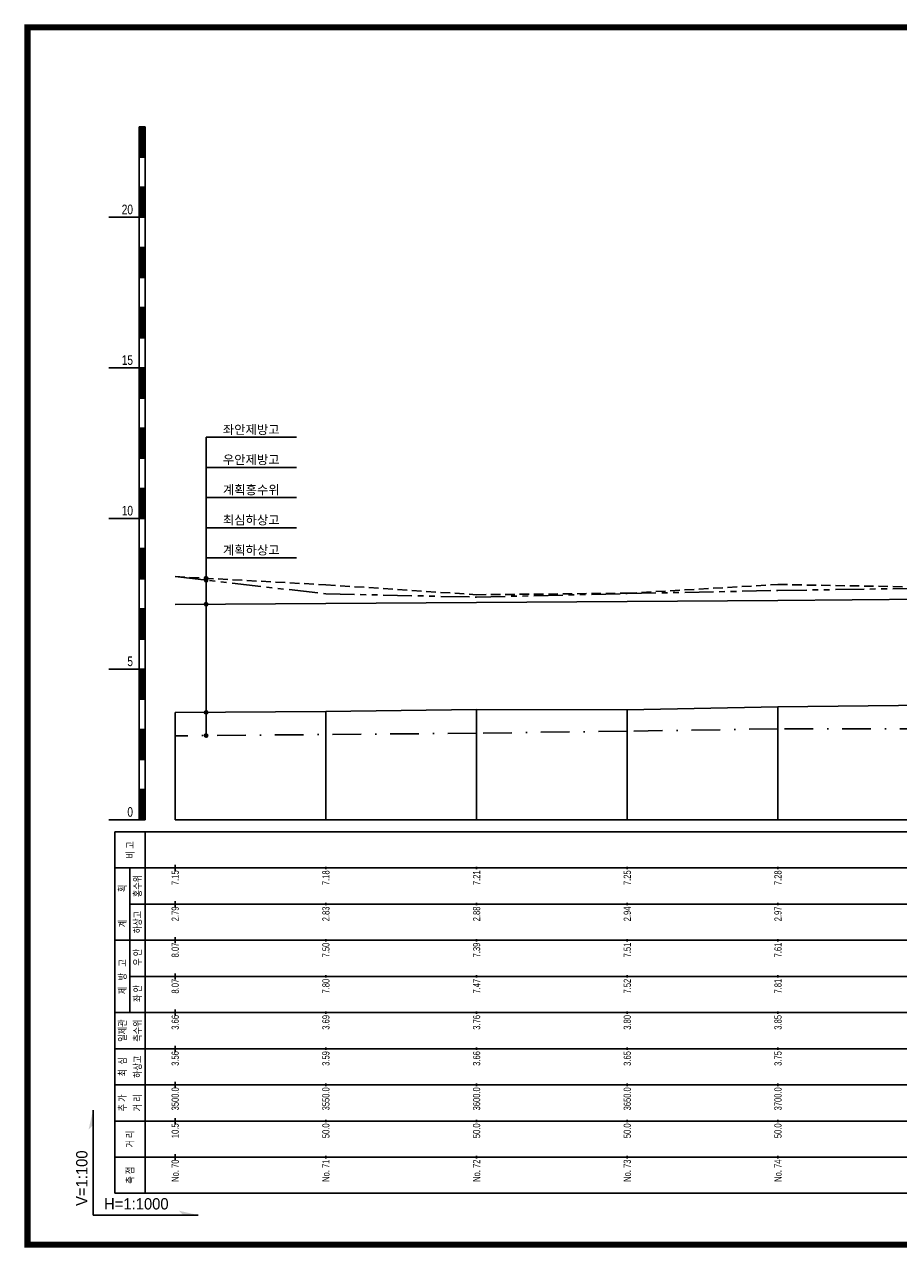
# Model space of a CAD drawing. Header units: metres. Extents: x -2 to 1691, y -14 to 5352.
# Tile 15 of 23: x 40 to 330, y 3375 to 3781. Entities that reach past the tile are written whole.
import ezdxf
from ezdxf.enums import TextEntityAlignment as Align

# ---------------------------------------------------------------- set-up
doc = ezdxf.new("R2010")
doc.units = ezdxf.units.M
doc.header["$LTSCALE"] = 5
for name, pattern in [('CENTER', [50.8, 31.75, -6.35, 6.35, -6.35]), ('DASHDOT2', [12.7, 6.35, -3.175, 0, -3.175]), ('DASHED', [19.05, 12.7, -6.35]), ('PHANTOMX2', [127, 63.5, -12.7, 12.7, -12.7, 12.7, -12.7])]:
    doc.linetypes.add(name, pattern=pattern)
for name, color, linetype in [('BOX', 6, 'CONTINUOUS'), ('DT1', 3, 'CONTINUOUS'), ('FORM', 7, 'CONTINUOUS'), ('LT1', 4, 'CONTINUOUS'), ('ST1', 7, 'CONTINUOUS'), ('계획하상', 6, 'CONTINUOUS'), ('계획홍수위', 6, 'CONTINUOUS'), ('우안제방고', 3, 'CONTINUOUS'), ('좌안제방고', 2, 'CONTINUOUS')]:
    doc.layers.add(name, color=color, linetype=linetype)
doc.styles.get("Standard").update_dxf_attribs({"font": 'Gulim.ttf', "width": 0.8})
doc.styles.add('굴림', font='Gulim.ttf')

msp = doc.modelspace()

# ---------------------------------------------------------------- hatches: boundary and pattern name
at = {"layer": 'LT1', "linetype": 'Continuous'}
h = msp.add_hatch(color=2, dxfattribs=at)
edge = h.paths.add_edge_path()
edge.add_arc((100.24, 3597.15), 0.549, 0, 360)
h = msp.add_hatch(color=2, dxfattribs=at)
edge = h.paths.add_edge_path()
edge.add_arc((100.24, 3596.53), 0.549, 0, 360)
h = msp.add_hatch(color=2, dxfattribs=at)
edge = h.paths.add_edge_path()
edge.add_arc((100.24, 3588.56), 0.549, 0, 360)
h = msp.add_hatch(color=2, dxfattribs=at)
edge = h.paths.add_edge_path()
edge.add_arc((100.24, 3552.66), 0.549, 0, 360)
h = msp.add_hatch(color=2, dxfattribs=at)
edge = h.paths.add_edge_path()
edge.add_arc((100.24, 3544.95), 0.549, 0, 360)

# ---------------------------------------------------------------- linework, layer by layer
at = {"layer": 'BOX', "color": 6, "linetype": 'Continuous', "const_width": 2}
msp.add_lwpolyline([(41, 3376), (619, 3376), (619, 3780), (41, 3780)], close=True, dxfattribs=at)
at = {"layer": 'FORM', "color": 7}
for q in [(62.76, 3420.64), (97.64, 3385.76)]:
    msp.add_line((62.76, 3385.76), q, dxfattribs=at)
for points in [[(62.76, 3420.64), (61.26, 3414.14), (62.76, 3415.64)], [(97.64, 3385.76), (91.14, 3387.26), (92.64, 3385.76)]]:
    msp.add_solid(points, dxfattribs=at)
at = {"layer": 'LT1', "linetype": 'Continuous'}
for p, q in [((78, 3517), (78, 3747)), ((78, 3747), (80, 3747)), ((78.5, 3746.8), (78.5, 3737.2)), ((79, 3746.8), (79, 3737.2)), ((79.5, 3746.8), (79.5, 3737.2)), ((80, 3517), (80, 3747)), ((78, 3737), (80, 3737)), ((78, 3727), (80, 3727)), ((78.5, 3726.8), (78.5, 3717.2)), ((79, 3726.8), (79, 3717.2)), ((79.5, 3726.8), (79.5, 3717.2)), ((68, 3717), (78, 3717)), ((78, 3717), (80, 3717)), ((78, 3707), (80, 3707)), ((78.5, 3706.8), (78.5, 3697.2)), ((79, 3706.8), (79, 3697.2)), ((79.5, 3706.8), (79.5, 3697.2)), ((78, 3697), (80, 3697)), ((78, 3687), (80, 3687)), ((78.5, 3686.8), (78.5, 3677.2)), ((79, 3686.8), (79, 3677.2)), ((79.5, 3686.8), (79.5, 3677.2)), ((78, 3677), (80, 3677)), ((68, 3667), (78, 3667)), ((78, 3667), (80, 3667)), ((78.5, 3666.8), (78.5, 3657.2)), ((79, 3666.8), (79, 3657.2)), ((79.5, 3666.8), (79.5, 3657.2)), ((78, 3657), (80, 3657)), ((78, 3647), (80, 3647)), ((78.5, 3646.8), (78.5, 3637.2)), ((79, 3646.8), (79, 3637.2)), ((79.5, 3646.8), (79.5, 3637.2)), ((78, 3637), (80, 3637)), ((78, 3627), (80, 3627)), ((78.5, 3626.8), (78.5, 3617.2)), ((79, 3626.8), (79, 3617.2)), ((79.5, 3626.8), (79.5, 3617.2)), ((68, 3617), (78, 3617)), ((78, 3617), (80, 3617)), ((78, 3607), (80, 3607)), ((78.5, 3606.8), (78.5, 3597.2)), ((79, 3606.8), (79, 3597.2)), ((79.5, 3606.8), (79.5, 3597.2)), ((78, 3597), (80, 3597)), ((78, 3587), (80, 3587)), ((78.5, 3586.8), (78.5, 3577.2)), ((79, 3586.8), (79, 3577.2)), ((79.5, 3586.8), (79.5, 3577.2)), ((78, 3577), (80, 3577)), ((68, 3567), (78, 3567)), ((78, 3567), (80, 3567)), ((78.5, 3566.8), (78.5, 3557.2)), ((79, 3566.8), (79, 3557.2)), ((79.5, 3566.8), (79.5, 3557.2)), ((78, 3557), (80, 3557)), ((90, 3517), (90, 3552.6)), ((140, 3517), (140, 3552.9)), ((190, 3517), (190, 3553.6)), ((240, 3517), (240, 3553.5)), ((290, 3517), (290, 3554.5)), ((78, 3547), (80, 3547)), ((78.5, 3546.8), (78.5, 3537.2)), ((79, 3546.8), (79, 3537.2)), ((79.5, 3546.8), (79.5, 3537.2)), ((78, 3537), (80, 3537)), ((78, 3527), (80, 3527)), ((78.5, 3526.8), (78.5, 3517.2)), ((79, 3526.8), (79, 3517.2)), ((79.5, 3526.8), (79.5, 3517.2)), ((68, 3517), (78, 3517)), ((78, 3517), (80, 3517)), ((90, 3517), (590, 3517)), ((90, 3500), (90, 3502)), ((140, 3500.6), (140, 3501.4)), ((190, 3500.6), (190, 3501.4)), ((240, 3500.6), (240, 3501.4)), ((290, 3500.6), (290, 3501.4)), ((90, 3488), (90, 3490)), ((140, 3488.6), (140, 3489.4)), ((190, 3488.6), (190, 3489.4)), ((240, 3488.6), (240, 3489.4)), ((290, 3488.6), (290, 3489.4)), ((90, 3476), (90, 3478)), ((140, 3476.6), (140, 3477.4)), ((190, 3476.6), (190, 3477.4)), ((240, 3476.6), (240, 3477.4)), ((290, 3476.6), (290, 3477.4)), ((90, 3464), (90, 3466)), ((140, 3464.6), (140, 3465.4)), ((190, 3464.6), (190, 3465.4)), ((240, 3464.6), (240, 3465.4)), ((290, 3464.6), (290, 3465.4)), ((90, 3452), (90, 3454)), ((140, 3452.6), (140, 3453.4)), ((190, 3452.6), (190, 3453.4)), ((240, 3452.6), (240, 3453.4)), ((290, 3452.6), (290, 3453.4)), ((90, 3440), (90, 3442)), ((140, 3440.6), (140, 3441.4)), ((190, 3440.6), (190, 3441.4)), ((240, 3440.6), (240, 3441.4)), ((290, 3440.6), (290, 3441.4)), ((90, 3428), (90, 3430)), ((140, 3428.6), (140, 3429.4)), ((190, 3428.6), (190, 3429.4)), ((240, 3428.6), (240, 3429.4)), ((290, 3428.6), (290, 3429.4)), ((90, 3416), (90, 3418)), ((140, 3416.6), (140, 3417.4)), ((190, 3416.6), (190, 3417.4)), ((240, 3416.6), (240, 3417.4)), ((290, 3416.6), (290, 3417.4)), ((90, 3404), (90, 3406)), ((140, 3404.6), (140, 3405.4)), ((190, 3404.6), (190, 3405.4)), ((240, 3404.6), (240, 3405.4)), ((290, 3404.6), (290, 3405.4))]:
    msp.add_line(p, q, dxfattribs=at)
at = {"layer": 'LT1', "color": 2, "linetype": 'Continuous'}
for points in [[(100.24, 3643.95), (130.24, 3643.95)], [(100.24, 3643.95), (100.24, 3544.95)], [(100.24, 3633.95), (130.24, 3633.95)], [(100.24, 3623.95), (130.24, 3623.95)], [(100.24, 3613.95), (130.24, 3613.95)], [(100.24, 3603.95), (130.24, 3603.95)]]:
    msp.add_lwpolyline(points, dxfattribs=at)
at = {"layer": 'LT1', "linetype": 'Continuous'}
msp.add_lwpolyline([(90, 3552.6), (140, 3552.9), (190, 3553.6), (240, 3553.5), (240, 3553.5), (290, 3554.5), (340, 3555), (390, 3555.7), (420, 3555.8), (440, 3557), (490, 3557.5), (490, 3557.5), (540, 3557.5), (590, 3558.3)], dxfattribs=at)
at = {"layer": 'LT1', "color": 2, "linetype": 'Continuous'}
for centre in [(100.24, 3597.15), (100.24, 3596.53), (100.24, 3588.56), (100.24, 3552.66), (100.24, 3544.95)]:
    msp.add_circle(centre, 0.549, dxfattribs=at)
at = {"layer": 'ST1', "linetype": 'Continuous'}
for p, q in [((70, 3393), (70, 3513)), ((70, 3513), (600, 3513)), ((80, 3393), (80, 3513)), ((70, 3501), (600, 3501)), ((75, 3477), (75, 3501)), ((75, 3489), (600, 3489)), ((70, 3477), (600, 3477)), ((75, 3453), (75, 3477)), ((75, 3465), (600, 3465)), ((70, 3453), (600, 3453)), ((70, 3441), (600, 3441)), ((70, 3429), (600, 3429)), ((70, 3417), (600, 3417)), ((70, 3405), (600, 3405)), ((70, 3393), (600, 3393))]:
    msp.add_line(p, q, dxfattribs=at)
at = {"layer": '계획하상', "linetype": 'DASHDOT2', "ltscale": 0.3}
msp.add_lwpolyline([(590, 3550.79), (540, 3550), (490, 3549.1), (440, 3548.3), (420, 3547.8), (390, 3547.6), (340, 3547.2), (290, 3547.2), (240, 3546.4), (190, 3545.75), (90, 3544.86)], dxfattribs=at)
at = {"layer": '계획홍수위', "linetype": 'CENTER'}
msp.add_lwpolyline([(90, 3588.5), (140, 3588.8), (190, 3589.1), (240, 3589.5), (290, 3589.8), (340, 3590.2), (390, 3590.5), (420, 3591.4), (490, 3591.4), (540, 3591.8), (590, 3592.1)], dxfattribs=at)
at = {"layer": '우안제방고', "linetype": 'PHANTOMX2', "ltscale": 0.03}
msp.add_lwpolyline([(90, 3597.7), (140, 3592), (190, 3590.9), (240, 3592.1), (240, 3592.1), (290, 3593.1), (340, 3593.9), (390, 3602.6), (420, 3601.8), (440, 3599.8), (490, 3595.3), (490, 3595.3), (540, 3596.3), (590, 3598.3)], dxfattribs=at)
at = {"layer": '좌안제방고', "linetype": 'DASHED', "ltscale": 0.05}
msp.add_lwpolyline([(90, 3597.7), (140, 3595), (190, 3591.7), (240, 3592.2), (240, 3592.2), (290, 3595.1), (340, 3594.2), (390, 3599.3), (420, 3601.7), (440, 3604.1), (490, 3598), (490, 3598), (540, 3598.6), (590, 3598.6)], dxfattribs=at)

# ---------------------------------------------------------------- texts
at = {"layer": 'DT1', "linetype": 'Continuous', "width": 0.8}
for s, p in [('20', (76, 3718)), ('15', (76, 3668)), ('10', (76, 3618)), ('5', (76, 3568)), ('0', (76, 3518))]:
    msp.add_text(s, height=3.2, dxfattribs=at).set_placement(p, align=Align.RIGHT)
at = {"layer": 'DT1', "linetype": 'Continuous'}
for s, p in [('좌안제방고', (115.24, 3646.53)), ('우안제방고', (115.24, 3636.53)), ('계획홍수위', (115.24, 3626.53)), ('최심하상고', (115.24, 3616.53)), ('계획하상고', (115.24, 3606.53))]:
    msp.add_text(s, height=3, dxfattribs=at).set_placement(p, align=Align.MIDDLE_CENTER)
at = {"layer": 'DT1', "linetype": 'Continuous', "width": 0.8}
for s, p in [('비 고', (75.06, 3507)), ('홍수위', (77.5, 3495)), ('  획', (72.5, 3493.5)), ('하상고', (77.5, 3483)), ('   계', (72.5, 3481.5)), (' 우 안', (77.5, 3471)), ('제   방   고', (72.5, 3464.91)), (' 좌 안', (77.5, 3459)), ('일제관', (72.5, 3447)), ('측수위', (77.5, 3447)), ('최  심', (72.5, 3435)), ('하상고', (77.5, 3435)), ('추 가', (72.5, 3423)), ('거 리', (77.5, 3423)), ('거 리', (75, 3411)), ('측 점', (75, 3399))]:
    msp.add_text(s, height=2.4, rotation=90, dxfattribs=at).set_placement(p, align=Align.MIDDLE_CENTER)
at = {"layer": 'DT1', "linetype": 'PHANTOMX2', "width": 0.8}
for s, p in [('7.15', (90, 3500.2)), ('7.18', (140, 3500.2)), ('7.21', (190, 3500.2)), ('7.25', (240, 3500.2)), ('7.28', (290, 3500.2)), ('  8.07', (90, 3476.2)), ('  7.50', (140, 3476.2)), ('  7.39', (190, 3476.2)), ('  7.51', (240, 3476.2)), ('  7.61', (290, 3476.2))]:
    msp.add_text(s, height=2.4, rotation=90, dxfattribs=at).set_placement(p, align=Align.MIDDLE_RIGHT)
at = {"layer": 'DT1', "color": 2, "linetype": 'PHANTOMX2', "width": 0.8}
for s, p in [('2.79', (90, 3488.2)), ('2.83', (140, 3488.2)), ('2.88', (190, 3488.2)), ('2.94', (240, 3488.2)), ('2.97', (290, 3488.2))]:
    msp.add_text(s, height=2.4, rotation=90, dxfattribs=at).set_placement(p, align=Align.MIDDLE_RIGHT)
at = {"layer": 'DT1', "linetype": 'CENTER', "width": 0.8}
for s, p in [('  8.07', (90, 3464.2)), ('  7.80', (140, 3464.2)), ('  7.47', (190, 3464.2)), ('  7.52', (240, 3464.2)), ('  7.81', (290, 3464.2))]:
    msp.add_text(s, height=2.4, rotation=90, dxfattribs=at).set_placement(p, align=Align.MIDDLE_RIGHT)
at = {"layer": 'DT1', "linetype": 'DASHED', "width": 0.8}
for s, p in [('  3.66', (90, 3452.2)), ('  3.69', (140, 3452.2)), ('  3.76', (190, 3452.2)), ('  3.80', (240, 3452.2)), ('  3.85', (290, 3452.2))]:
    msp.add_text(s, height=2.4, rotation=90, dxfattribs=at).set_placement(p, align=Align.MIDDLE_RIGHT)
at = {"layer": 'DT1', "linetype": 'Continuous', "width": 0.8}
for s, p in [('  3.56', (90, 3440.2)), ('  3.59', (140, 3440.2)), ('  3.66', (190, 3440.2)), ('  3.65', (240, 3440.2)), ('  3.75', (290, 3440.2)), ('  3500.0', (90, 3428.2)), ('  3550.0', (140, 3428.2)), ('  3600.0', (190, 3428.2)), ('  3650.0', (240, 3428.2)), ('  3700.0', (290, 3428.2)), ('10.5', (90, 3416.2)), ('  50.0', (140, 3416.2)), ('  50.0', (190, 3416.2)), ('  50.0', (240, 3416.2)), ('50.0', (290, 3416.2)), ('No. 70', (90, 3404.2)), ('No. 71', (140, 3404.2)), ('No. 72', (190, 3404.2)), ('No. 73', (240, 3404.2)), ('No. 74', (290, 3404.2))]:
    msp.add_text(s, height=2.4, rotation=90, dxfattribs=at).set_placement(p, align=Align.MIDDLE_RIGHT)
at = {"layer": 'FORM', "color": 7, "style": '굴림'}
msp.add_text('V=1:100', height=3.75, rotation=90, dxfattribs=at).set_placement((60.89, 3388.81))
msp.add_text('H=1:1000', height=3.75, dxfattribs=at).set_placement((66.41, 3387.64))

doc.saveas('drawing.dxf')
